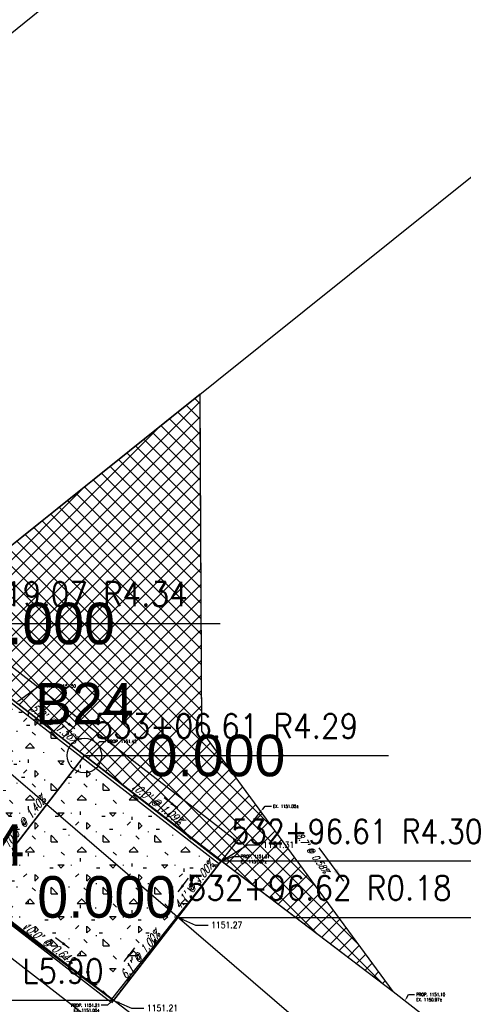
# Model space of a CAD drawing. Extents: x 167754 to 212748, y 396132 to 454338.
# Tile 31 of 150: x 178792 to 178818, y 416577 to 416634. Entities that reach past the tile are written whole.
import ezdxf
from ezdxf import colors
from ezdxf.entities.mleader import LeaderData, LeaderLine
from ezdxf.enums import TextEntityAlignment as Align
from ezdxf.math import Vec2, Vec3

# ---------------------------------------------------------------- set-up
doc = ezdxf.new("R2010")
doc.units = 0
doc.header["$MEASUREMENT"] = 0
doc.layers.get('0').update_dxf_attribs({"linetype": 'CONTINUOUS'})
for name, color, linetype, plot in [('0_3DP_MAT', 181, 'CONTINUOUS', False), ('0_EX. 3DP', 31, 'CONTINUOUS', False), ('0_QUANTITIES_PAVEMENT REMOVED', 130, 'CONTINUOUS', False), ('SC_SCRATCH-5', 5, 'CONTINUOUS', False)]:
    doc.layers.add(name, color=color, linetype=linetype, plot=plot)
for name, color, linetype in [('0_JLD_PR_3DP', 40, 'CONTINUOUS'), ('0_PNTS', 1, 'CONTINUOUS'), ('PNTDESC', 3, 'CONTINUOUS'), ('PNTELEV', 5, 'CONTINUOUS'), ('PNTNO', 7, 'CONTINUOUS'), ('PV_P_CURB_RAMP', 3, 'CONTINUOUS'), ('PV_P_CURB_RAMP_HATCH', 3, 'CONTINUOUS'), ('PV_P_GRADE_BREAKS', 3, 'CONTINUOUS'), ('PV_P_SAW_CUT_LINE', 110, 'CONTINUOUS'), ('SC_SCRATCH-6', 6, 'CONTINUOUS')]:
    doc.layers.add(name, color=color, linetype=linetype)
doc.styles.add('PTXT', font='TXT')
doc.styles.add('romans', font='romans.shx', dxfattribs={"width": 0.75, "oblique": 22.5})
doc.styles.get("Standard").update_dxf_attribs({"font": 'romans.shx', "width": 0.9})
doc.dimstyles.new('4P', dxfattribs={"dimscale": 4, "dimtxt": 0.14, "dimasz": 0.14, "dimexe": 0.05, "dimexo": 0.05, "dimgap": 0.05, "dimtad": 1, "dimzin": 0, "dimdsep": 46, "dimtxsty": 'romans', "dimcen": 0, "dimdle": 0.1, "dimclrd": 1, "dimclre": 1, "dimclrt": 7, "dimaunit": 1, "dimadec": 4, "dimazin": 0, "dimtfac": 1, "dimtmove": 0, "dimatfit": 2, "dimfxl": 1, "dimtvp": 1, "dimtolj": 1, "dimtzin": 0, "dimarcsym": 0})

# ---------------------------------------------------------------- blocks, each defined once
blk = doc.blocks.new('SRVPNO1')
at = {"layer": 'PNTDESC', "style": 'PTXT'}
blk.add_attdef('DESC2', text='', height=1, dxfattribs=at).set_placement((0, -1.75), align=Align.CENTER)
at = {"layer": 'PNTELEV', "style": 'PTXT'}
blk.add_attdef('ELEV2', (1.5, -0.5), '', height=1, dxfattribs=at)
at = {"layer": 'PNTNO', "style": 'PTXT'}
blk.add_attdef('PT#', text='', height=1, dxfattribs=at).set_placement((0, 0.75), align=Align.CENTER)
blk = doc.blocks.new('SPT4')
at = {"color": 0, "linetype": 'Continuous'}
blk.add_circle((0, 0), 0.5, dxfattribs=at)

msp = doc.modelspace()

# ---------------------------------------------------------------- linework, layer by layer
at = {"layer": '0_EX. 3DP'}
msp.add_polyline3d([(178813.787, 416577.351, 1150.979), (178802.712, 416592.413, 1151.087), (178802.622, 416611.036, 1151.75)], dxfattribs=at)

# ---------------------------------------------------------------- block references
at = {"layer": '0_PNTS', "xscale": 2.4, "yscale": 2.4, "zscale": 2.4}
for p, values in [((178786.055, 416598.637), {'PT#': 'D24', 'ELEV2': '0.000'}), ((178789.592, 416582.826), {'PT#': 'A24', 'ELEV2': '0.000'})]:
    msp.add_blockref('SRVPNO1', p, dxfattribs=at).add_auto_attribs(values)

# ---------------------------------------------------------------- texts
at = {"layer": '0_3DP_MAT', "style": 'romans', "oblique": 22.5, "width": 0.75}
for s, rotation, p in [("10.0' @ 1.09%", 322.2659, (178799.972, 416588.07)), ("4.1' @ 1.00%", 52.2659, (178802.448, 416583.361)), ("10.0' @ 0.64%", 323.241, (178793.694, 416579.961)), ("6.1' @ 1.00%", 52.2659, (178799.336, 416579.34))]:
    msp.add_text(s, height=0.48, rotation=rotation, dxfattribs=at).set_placement(p, align=Align.CENTER)
at = {"layer": '0_3DP_MAT', "color": 211, "style": 'romans', "oblique": 22.5, "width": 0.75}
msp.add_text("10.3' @ 1.40%", height=0.48, rotation=52.2659, dxfattribs=at).set_placement((178792.629, 416587.012), align=Align.CENTER)
at = {"layer": '0_EX. 3DP', "style": 'romans', "oblique": 22.5, "width": 0.75}
msp.add_text("18.7' @ 0.58%", height=0.4, rotation=306.3268, dxfattribs=at).set_placement((178808.894, 416585.356), align=Align.CENTER)
at = {"layer": 'SC_SCRATCH-6', "width": 0.9}
for s, p in [('533+19.07 R4.34', (178786.625, 416600.338)), ('532+96.61 R4.30', (178804.417, 416586.608)), ('532+96.62 R0.18', (178801.891, 416583.345))]:
    msp.add_text(s, height=1.4, dxfattribs=at).set_placement(p, align=Align.MIDDLE_LEFT)
msp.add_text('532+96.62 L5.90', height=1.4, dxfattribs=at).set_placement((178797.034, 416578.539), align=Align.MIDDLE_RIGHT)

# ---------------------------------------------------------------- leaders
at = {"layer": '0_3DP_MAT', "color": 211}
msp.add_leader([(178795.372, 416592.554), (178794.581, 416593.166)], dimstyle='4P', override={"dimscale": 20, "dimtxt": 0.12, "dimasz": 0.024, "dimdec": 2}, dxfattribs=at)
at = {"layer": '0_3DP_MAT'}
for points in [[(178801.323, 416587.949), (178800.532, 416588.561)], [(178801.339, 416583.123), (178801.951, 416583.914)], [(178795.047, 416579.864), (178794.245, 416580.462)], [(178798.221, 416579.093), (178798.833, 416579.884)]]:
    msp.add_leader(points, dimstyle='4P', override={"dimscale": 20, "dimtxt": 0.12, "dimasz": 0.024, "dimdec": 2}, dxfattribs=at)
ml = msp.add_multileader_mtext('Standard', dxfattribs=at)
ml.set_content('PROP. 1151.21\\PEX. 1151.00±', color=256)
ml.set_leader_properties()
ml.build(insert=Vec2(0, 0))
ml.multileader.update_dxf_attribs({"dogleg_length": 0.36, "arrow_head_size": 0.18})
ctx = ml.context
ctx.base_point, ctx.char_height, ctx.arrow_head_size, ctx.landing_gap_size, ctx.plane_origin = Vec3(178794.922, 416576.561, 1151.05), 0.18, 0.18, 0.09, Vec3(178781.314, 416586.726, 1151.05)
ctx.text_align_type = 2
notes = []
notes.append((ctx, [(1, (1, 1, 0), (178797.259, 416576.561, 1151.05), (-1, 0), 0.36, [(0, [(178797.569, 416576.868, 1151.05)], 0, [])])]))
ctx.mtext.insert, ctx.mtext.alignment, ctx.mtext.flow_direction = Vec3(178796.809, 416576.651, 1151.05), 3, 5
ctx.mtext.has_bg_fill, ctx.mtext.bg_color, ctx.mtext.bg_scale_factor, ctx.mtext.bg_transparency, ctx.mtext.use_window_bg_color = 1, -1027028792, 1.5, 0, 1
ml = msp.add_multileader_mtext('Standard', dxfattribs=at)
ml.set_content('PROP. 1151.10\\PEX. 1150.97±', color=256)
ml.set_leader_properties()
ml.build(insert=Vec2(0, 0))
ml.multileader.update_dxf_attribs({"dogleg_length": 0.36, "arrow_head_size": 0.18})
ctx = ml.context
ctx.base_point, ctx.char_height, ctx.arrow_head_size, ctx.landing_gap_size, ctx.plane_origin = Vec3(178815.035, 416577.182, 1147.995), 0.18, 0.18, 0.09, Vec3(178798.264, 416586.605, 1147.995)
notes.append((ctx, [(0, (1, 1, 0), (178814.675, 416577.182, 1147.995), (1, 0), 0.36, [(0, [(178814.469, 416576.819, 1147.995)], 0, [])])]))
ctx.mtext.insert, ctx.mtext.flow_direction = Vec3(178815.125, 416577.272, 1147.995), 5
ctx.mtext.has_bg_fill, ctx.mtext.bg_color, ctx.mtext.bg_scale_factor, ctx.mtext.bg_transparency, ctx.mtext.use_window_bg_color = 1, -1027028792, 1.5, 0, 1
at = {"layer": '0_EX. 3DP'}
msp.add_leader([(178810.931, 416583.727), (178809.509, 416585.661)], dimstyle='4P', override={"dimscale": 20, "dimtxt": 0.12, "dimasz": 0.04, "dimdec": 2}, dxfattribs=at)
at = {"layer": 'SC_SCRATCH-5'}
ml = msp.add_multileader_mtext('Standard', dxfattribs=at)
ml.set_content('1151.27', color=256)
ml.set_leader_properties()
ml.build(insert=Vec2(0, 0))
ml.multileader.update_dxf_attribs({"dogleg_length": 0.36, "arrow_head_size": 0.36, "scale": 2})
ctx = ml.context
ctx.base_point, ctx.scale, ctx.char_height, ctx.arrow_head_size, ctx.landing_gap_size, ctx.plane_origin = Vec3(178803.076, 416581.199), 2, 0.36, 0.36, 0.18, Vec3(178801.321, 416581.644)
notes.append((ctx, [(1, (1, 1, 0), (178802.356, 416581.199), (1, 0), 0.72, [(0, [(178801.321, 416581.644)], 0, [])])]))
ctx.mtext.insert, ctx.mtext.flow_direction = Vec3(178803.256, 416581.379), 5
at = {"layer": 'SC_SCRATCH-6', "has_arrowhead": 0}
for points in [[(178786.055, 416598.637), (178786.065, 416598.638), (178803.785, 416598.638)], [(178801.321, 416581.644), (178801.331, 416581.645), (178818.991, 416581.645)]]:
    msp.add_leader(points, dimstyle='4P', override={"dimscale": 20, "dimasz": 0.1}, dxfattribs=at)
for ctx, leaders in notes:
    for number, flags, end, landing, length, lines in leaders:
        leader = LeaderData()
        leader.index, (leader.has_last_leader_line, leader.has_dogleg_vector, leader.attachment_direction) = number, flags
        leader.last_leader_point, leader.dogleg_vector, leader.dogleg_length = Vec3(end), Vec3(landing), length
        for number, points, colour, breaks in lines:
            line = LeaderLine()
            line.index, line.vertices, line.color, line.breaks = number, Vec3.list(points), colors.encode_raw_color(colour), breaks
            leader.lines.append(line)
        ctx.leaders.append(leader)

# ---------------------------------------------------------------- next in the draw order: linework, layer by layer
at = {"layer": '0_EX. 3DP'}
for points in [[(178786.156, 416594.671, 1151.311), (178811.461, 416572.961, 1151.03)], [(178808.174, 416568.744, 1150.884), (178783.254, 416587.833, 1151.155), (178774.45, 416588.088, 1151.4)], [(178813.787, 416577.351, 1150.979), (178857.205, 416543.503, 1150.583)]]:
    msp.add_polyline3d(points, dxfattribs=at)
at = {"layer": '0_JLD_PR_3DP'}
for points in [[(178797.604, 416576.84, 1151.21), (178789.592, 416582.826, 1151.274)], [(178801.321, 416581.644, 1151.27), (178797.604, 416576.84, 1151.209)]]:
    msp.add_polyline3d(points, dxfattribs=at)

# ---------------------------------------------------------------- next in the draw order: leaders
at = {"layer": 'SC_SCRATCH-5'}
ml = msp.add_multileader_mtext('Standard', dxfattribs=at)
ml.set_content('1151.21', color=256)
ml.set_leader_properties()
ml.build(insert=Vec2(0, 0))
ml.multileader.update_dxf_attribs({"dogleg_length": 0.36, "arrow_head_size": 0.36, "scale": 2})
ctx = ml.context
ctx.base_point, ctx.scale, ctx.char_height, ctx.arrow_head_size, ctx.landing_gap_size, ctx.plane_origin = Vec3(178799.359, 416576.396, 1151.13), 2, 0.36, 0.36, 0.18, Vec3(178797.604, 416576.84, 1151.13)
notes = []
notes.append((ctx, [(1, (1, 1, 0), (178798.639, 416576.396, 1151.13), (1, 0), 0.72, [(0, [(178797.604, 416576.84, 1151.13)], 0, [])])]))
ctx.mtext.insert, ctx.mtext.flow_direction = Vec3(178799.539, 416576.576, 1151.13), 5
at = {"layer": 'SC_SCRATCH-6', "has_arrowhead": 0}
msp.add_leader([(178797.604, 416576.84), (178797.594, 416576.839), (178780.174, 416576.839)], dimstyle='4P', override={"dimscale": 20, "dimasz": 0.1}, dxfattribs=at)
for ctx, leaders in notes:
    for number, flags, end, landing, length, lines in leaders:
        leader = LeaderData()
        leader.index, (leader.has_last_leader_line, leader.has_dogleg_vector, leader.attachment_direction) = number, flags
        leader.last_leader_point, leader.dogleg_vector, leader.dogleg_length = Vec3(end), Vec3(landing), length
        for number, points, colour, breaks in lines:
            line = LeaderLine()
            line.index, line.vertices, line.color, line.breaks = number, Vec3.list(points), colors.encode_raw_color(colour), breaks
            leader.lines.append(line)
        ctx.leaders.append(leader)

# ---------------------------------------------------------------- next in the draw order: leaders
at = {"layer": '0_3DP_MAT'}
ml = msp.add_multileader_mtext('Standard', dxfattribs=at)
ml.set_content('EX. 1151.05±', color=256)
ml.set_leader_properties()
ml.build(insert=Vec2(0, 0))
ml.multileader.update_dxf_attribs({"dogleg_length": 0.36, "arrow_head_size": 0.18})
ctx = ml.context
ctx.base_point, ctx.char_height, ctx.arrow_head_size, ctx.landing_gap_size, ctx.plane_origin = Vec3(178806.74, 416588.067), 0.18, 0.18, 0.09, Vec3(178789.969, 416597.489)
notes = []
notes.append((ctx, [(0, (1, 1, 0), (178806.38, 416588.067), (1, 0), 0.36, [(0, [(178806.123, 416587.774)], 0, [])])]))
ctx.mtext.insert, ctx.mtext.width, ctx.mtext.flow_direction = Vec3(178806.83, 416588.157), 1.84371, 5
ctx.mtext.has_bg_fill, ctx.mtext.bg_color, ctx.mtext.bg_scale_factor, ctx.mtext.bg_transparency, ctx.mtext.use_window_bg_color = 1, -1027028792, 1.5, 0, 1
ml = msp.add_multileader_mtext('Standard', dxfattribs=at)
ml.set_content('PROP. 1151.31\\PEX. 1151.07±', color=256)
ml.set_leader_properties()
ml.build(insert=Vec2(0, 0))
ml.multileader.update_dxf_attribs({"dogleg_length": 0.36, "arrow_head_size": 0.18})
ctx = ml.context
ctx.base_point, ctx.char_height, ctx.arrow_head_size, ctx.landing_gap_size, ctx.plane_origin = Vec3(178804.884, 416585.164, -1151.23), 0.18, 0.18, 0.09, Vec3(178787.602, 416594.509, -1151.23)
notes.append((ctx, [(0, (1, 1, 0), (178804.524, 416585.164, -1151.23), (1, 0), 0.36, [(0, [(178803.847, 416584.907, -1151.23)], 0, [])])]))
ctx.mtext.insert, ctx.mtext.width, ctx.mtext.flow_direction = Vec3(178804.974, 416585.254, -1151.23), 1.84371, 5
ctx.mtext.has_bg_fill, ctx.mtext.bg_color, ctx.mtext.bg_scale_factor, ctx.mtext.bg_transparency, ctx.mtext.use_window_bg_color = 1, -1027028792, 1.5, 0, 1
for ctx, leaders in notes:
    for number, flags, end, landing, length, lines in leaders:
        leader = LeaderData()
        leader.index, (leader.has_last_leader_line, leader.has_dogleg_vector, leader.attachment_direction) = number, flags
        leader.last_leader_point, leader.dogleg_vector, leader.dogleg_length = Vec3(end), Vec3(landing), length
        for number, points, colour, breaks in lines:
            line = LeaderLine()
            line.index, line.vertices, line.color, line.breaks = number, Vec3.list(points), colors.encode_raw_color(colour), breaks
            leader.lines.append(line)
        ctx.leaders.append(leader)

# ---------------------------------------------------------------- next in the draw order: hatches: boundary and pattern name
at = {"layer": 'PV_P_CURB_RAMP_HATCH', "transparency": 33554495}
h = msp.add_hatch(dxfattribs=at)
h.set_pattern_fill('CONCRE', color=256, scale=3, pattern_type=2)
h.set_pattern_definition([(0, (0, 0), (3, 3), [0.375, -2.625]), (90, (0, 0), (-3, 3), [0.375, -2.625]), (135, (0.375, 0), (-2.999999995, 2e-16), [0.5303301, -3.7123107]), (0, (0.375, 1.6875), (3, 3), [0.375, -2.625]), (45, (0.5625, 1.5), (0, 2.999999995), [0.2651649, -3.9774756]), (135, (0.5625, 1.5), (-2.999999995, 2e-16), [0.2651649, -3.9774756]), (0, (1.5, 2.4375), (3, 3), [0.5303301, -2.4696699]), (45, (1.5, 2.4375), (0, 2.999999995), [0.375, -3.8676408]), (135, (2.0303, 2.4375), (-2.999999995, 2e-16), [0.375, -3.8676408]), (90, (2.0625, 0.75), (-3, 3), [0.375, -2.625]), (45, (2.0625, 0.75), (0, 2.999999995), [0.2651649, -3.9774756]), (135, (2.25, 0.9375), (-2.999999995, 2e-16), [0.2651649, -3.9774756]), (0, (0.375, 0.75), (3, 3), [0.1875, -2.5125]), (0, (2.625, 1.5), (3, 3), [0.1875, -2.5125]), (90, (1.6875, 1.875), (-3, 3), [0.1875, -2.5125]), (135, (2.0625, 0.1875), (-2.999999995, 2e-16), [0.2651649, -3.9774756]), (135, (0.75, 2.25), (-2.999999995, 2e-16), [0.2651649, -3.9774756]), (45, (1.4062, 0.9844), (0, 2.999999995), [0.2651649, -3.9774756]), (90, (1.0312, 0.375), (-3, 3), [0.046875, -2.953125]), (90, (1.172, 1.6406), (-3, 3), [0.046875, -2.953125]), (90, (2.578, 2.1562), (-3, 3), [0.046875, -2.953125]), (90, (2.625, 0.5625), (-3, 3), [0.046875, -2.953125])])
edge = h.paths.add_edge_path()
edge.add_line((178803.847, 416584.907), (178795.92, 416591.003))
edge.add_line((178795.92, 416591.003), (178786.055, 416598.637))
edge.add_line((178786.055, 416598.637), (178777.751, 416591.988))
edge.add_line((178777.751, 416591.988), (178789.592, 416582.826))
edge.add_line((178789.592, 416582.826), (178797.604, 416576.84))
edge.add_line((178797.604, 416576.84), (178803.847, 416584.907))
edge.add_line((178803.847, 416584.907), (178795.92, 416591.003))

# ---------------------------------------------------------------- next in the draw order: linework, layer by layer
at = {"layer": '0_3DP_MAT', "color": 211}
msp.add_lwpolyline([(178797.5, 416576.706), (178803.828, 416584.883)], dxfattribs=at)
msp.add_polyline3d([(178803.847, 416584.907, 1151.2), (178797.604, 416576.84, 1151.13)], dxfattribs=at)
at = {"layer": '0_EX. 3DP'}
for points in [[(178696.471, 416526.723, 1150.053), (178736.79, 416559.193, 1150.584), (178736.79, 416559.193, 1150.584), (178818.946, 416624.971, 1152.188)], [(178797.5, 416576.915, 1151), (178806.123, 416587.774, 1151.05)]]:
    msp.add_polyline3d(points, dxfattribs=at)
at = {"layer": '0_JLD_PR_3DP'}
msp.add_polyline3d([(178801.321, 416581.644, 1151.27), (178803.828, 416584.883, 1151.311)], dxfattribs=at)
at = {"layer": 'PV_P_CURB_RAMP'}
msp.add_lwpolyline([(178803.847, 416584.907), (178795.92, 416591.003), (178795.92, 416591.003), (178786.055, 416598.637), (178777.751, 416591.988), (178789.592, 416582.826), (178797.604, 416576.84), (178803.847, 416584.907), (178803.847, 416584.907), (178795.92, 416591.003)], dxfattribs=at)

# ---------------------------------------------------------------- next in the draw order: leaders
at = {"layer": 'SC_SCRATCH-5'}
ml = msp.add_multileader_mtext('Standard', dxfattribs=at)
ml.set_content('1151.31', color=256)
ml.set_leader_properties()
ml.build(insert=Vec2(0, 0))
ml.multileader.update_dxf_attribs({"dogleg_length": 0.36, "arrow_head_size": 0.36, "scale": 2})
ctx = ml.context
ctx.base_point, ctx.scale, ctx.char_height, ctx.arrow_head_size, ctx.landing_gap_size, ctx.plane_origin = Vec3(178806.078, 416585.838, -1151.27), 2, 0.36, 0.36, 0.18, Vec3(178803.828, 416584.883, -1151.27)
notes = []
notes.append((ctx, [(1, (1, 1, 0), (178805.358, 416585.838, -1151.27), (1, 0), 0.72, [(0, [(178803.828, 416584.883, -1151.27)], 0, [])])]))
ctx.mtext.insert, ctx.mtext.flow_direction = Vec3(178806.258, 416586.018, -1151.27), 5
at = {"layer": 'SC_SCRATCH-6', "has_arrowhead": 0}
msp.add_leader([(178803.847, 416584.907), (178803.857, 416584.908), (178821.517, 416584.908)], dimstyle='4P', override={"dimscale": 20, "dimasz": 0.1}, dxfattribs=at)
for ctx, leaders in notes:
    for number, flags, end, landing, length, lines in leaders:
        leader = LeaderData()
        leader.index, (leader.has_last_leader_line, leader.has_dogleg_vector, leader.attachment_direction) = number, flags
        leader.last_leader_point, leader.dogleg_vector, leader.dogleg_length = Vec3(end), Vec3(landing), length
        for number, points, colour, breaks in lines:
            line = LeaderLine()
            line.index, line.vertices, line.color, line.breaks = number, Vec3.list(points), colors.encode_raw_color(colour), breaks
            leader.lines.append(line)
        ctx.leaders.append(leader)

# ---------------------------------------------------------------- next in the draw order: leaders
at = {"layer": '0_3DP_MAT'}
ml = msp.add_multileader_mtext('Standard', dxfattribs=at)
ml.set_content('PROP. 1151.50', color=256)
ml.set_leader_properties()
ml.build(insert=Vec2(0, 0))
ml.multileader.update_dxf_attribs({"dogleg_length": 0.36, "arrow_head_size": 0.18})
ctx = ml.context
ctx.base_point, ctx.char_height, ctx.arrow_head_size, ctx.landing_gap_size, ctx.plane_origin = Vec3(178793.663, 416595.023, 1148.209), 0.18, 0.18, 0.09, Vec3(178775.308, 416604.466, 1148.209)
notes = []
notes.append((ctx, [(0, (1, 1, 0), (178793.303, 416595.023, 1148.209), (1, 0), 0.36, [(0, [(178791.965, 416594.063, 1148.209)], 0, [])])]))
ctx.mtext.insert, ctx.mtext.flow_direction = Vec3(178793.753, 416595.113, 1148.209), 5
ctx.mtext.has_bg_fill, ctx.mtext.bg_color, ctx.mtext.bg_scale_factor, ctx.mtext.bg_transparency, ctx.mtext.use_window_bg_color = 1, -1027028792, 1.5, 0, 1
ml = msp.add_multileader_mtext('Standard', dxfattribs=at)
ml.set_content('PROP. 1151.42', color=256)
ml.set_leader_properties()
ml.build(insert=Vec2(0, 0))
ml.multileader.update_dxf_attribs({"dogleg_length": 0.36, "arrow_head_size": 0.18})
ctx = ml.context
ctx.base_point, ctx.char_height, ctx.arrow_head_size, ctx.landing_gap_size, ctx.plane_origin = Vec3(178797.169, 416591.818), 0.18, 0.18, 0.09, Vec3(178779.714, 416600.789)
notes.append((ctx, [(0, (1, 1, 0), (178796.809, 416591.818), (1, 0), 0.36, [(0, [(178795.92, 416591.003)], 0, [])])]))
ctx.mtext.insert, ctx.mtext.flow_direction = Vec3(178797.259, 416591.908), 5
ctx.mtext.has_bg_fill, ctx.mtext.bg_color, ctx.mtext.bg_scale_factor, ctx.mtext.bg_transparency, ctx.mtext.use_window_bg_color = 1, -1027028792, 1.5, 0, 1
for ctx, leaders in notes:
    for number, flags, end, landing, length, lines in leaders:
        leader = LeaderData()
        leader.index, (leader.has_last_leader_line, leader.has_dogleg_vector, leader.attachment_direction) = number, flags
        leader.last_leader_point, leader.dogleg_vector, leader.dogleg_length = Vec3(end), Vec3(landing), length
        for number, points, colour, breaks in lines:
            line = LeaderLine()
            line.index, line.vertices, line.color, line.breaks = number, Vec3.list(points), colors.encode_raw_color(colour), breaks
            leader.lines.append(line)
        ctx.leaders.append(leader)

# ---------------------------------------------------------------- next in the draw order: hatches: boundary and pattern name
at = {"layer": 'PV_P_SAW_CUT_LINE', "transparency": 33554495}
h = msp.add_hatch(dxfattribs=at)
h.set_pattern_fill('ANSI37', color=256, scale=5)
h.paths.add_polyline_path([(178803.264, 416585.355), (178813.787, 416577.351), (178802.712, 416592.413), (178802.622, 416611.036), (178802.618, 416611.898), (178786.055, 416598.637), (178795.92, 416591.003)])

# ---------------------------------------------------------------- next in the draw order: linework, layer by layer
at = {"layer": '0_3DP_MAT', "color": 211}
for points in [[(178748.076, 416629.924), (178804.711, 416586.097)], [(178747.158, 416628.737), (178803.793, 416584.911)], [(178747.688, 416628.112), (178803.689, 416584.776)], [(178741.464, 416620.069), (178797.465, 416576.733)], [(178741.568, 416620.203), (178797.569, 416576.868)], [(178740.546, 416618.882), (178796.547, 416575.547)]]:
    msp.add_lwpolyline(points, dxfattribs=at)
for points in [[(178788.011, 416597.123, 1151.575), (178791.965, 416594.063, 1151.497), (178795.92, 416591.003, 1151.419)], [(178795.92, 416591.003, 1151.419), (178789.592, 416582.826, 1151.274)]]:
    msp.add_polyline3d(points, dxfattribs=at)
at = {"layer": '0_EX. 3DP'}
msp.add_polyline3d([(178682.819, 416545.626, 1150.172), (178722.177, 416576.596, 1150.503), (178802.932, 416641.863, 1152.914), (178845.564, 416674.116, 1153.883)], dxfattribs=at)
at = {"layer": '0_JLD_PR_3DP'}
msp.add_polyline3d([(178795.92, 416591.003, 1151.419), (178803.828, 416584.883, 1151.31)], dxfattribs=at)
at = {"layer": '0_PNTS'}
msp.add_point((178795.92, 416591.003), dxfattribs=at)
at = {"layer": '0_QUANTITIES_PAVEMENT REMOVED'}
msp.add_lwpolyline([(178772.934, 416588.132), (178783.254, 416587.833), (178797.604, 416576.84), (178803.847, 416584.907), (178813.787, 416577.351), (178802.712, 416592.413), (178802.618, 416611.898), (178789.352, 416601.277), (178786.23, 416598.777), (178777.928, 416592.13), (178774.805, 416589.63), (178772.934, 416588.132)], dxfattribs=at)
at = {"layer": 'PV_P_GRADE_BREAKS'}
msp.add_lwpolyline([(178789.592, 416582.826), (178795.92, 416591.003)], dxfattribs=at)
at = {"layer": 'PV_P_SAW_CUT_LINE', "elevation": 1151.23}
msp.add_lwpolyline([(178803.264, 416585.355), (178813.787, 416577.351), (178802.712, 416592.413), (178802.622, 416611.036), (178802.618, 416611.898), (178786.055, 416598.637), (178795.92, 416591.003), (178803.264, 416585.355)], dxfattribs=at)

# ---------------------------------------------------------------- next in the draw order: block references
at = {"layer": '0_PNTS', "xscale": 2.4, "yscale": 2.4, "zscale": 2.4}
msp.add_blockref('SRVPNO1', (178795.92, 416591.003), dxfattribs=at).add_auto_attribs({'PT#': 'B24', 'ELEV2': '0.000'})
at = {"layer": '0_PNTS', "xscale": 2, "yscale": 2, "zscale": 2}
msp.add_blockref('SPT4', (178795.92, 416591.003), dxfattribs=at)

# ---------------------------------------------------------------- next in the draw order: texts
at = {"layer": '0_3DP_MAT', "color": 211, "style": 'romans', "oblique": 22.5, "width": 0.75}
msp.add_text("5.0' @ 1.56%", height=0.48, rotation=322.2659, dxfattribs=at).set_placement((178794.04, 416592.66), align=Align.CENTER)
at = {"layer": 'SC_SCRATCH-6', "width": 0.9}
msp.add_text('533+06.61 R4.29', height=1.4, dxfattribs=at).set_placement((178796.49, 416592.705), align=Align.MIDDLE_LEFT)

# ---------------------------------------------------------------- next in the draw order: leaders
at = {"layer": 'SC_SCRATCH-6', "has_arrowhead": 0}
msp.add_leader([(178795.92, 416591.003), (178795.93, 416591.005), (178813.53, 416591.005)], dimstyle='4P', override={"dimscale": 20, "dimasz": 0.1}, dxfattribs=at)

doc.saveas('drawing.dxf')
